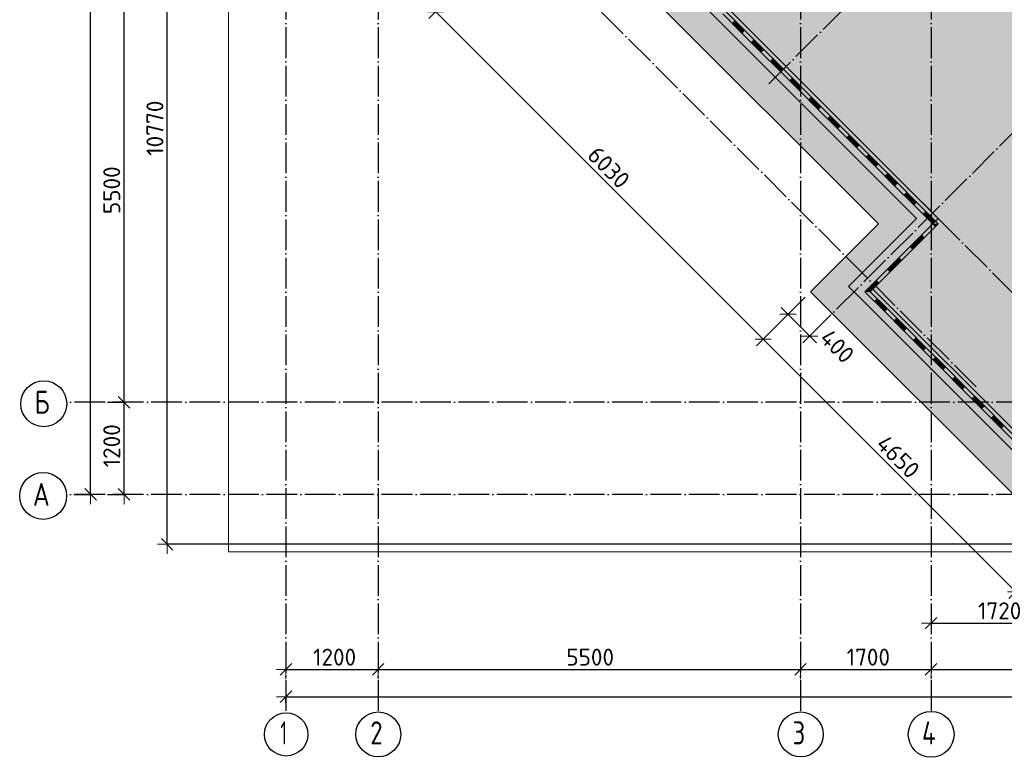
# Model space of a CAD drawing. Header units: millimetres. Extents: x -3483 to 105345, y -283423 to 72284.
# Tile 61 of 157: x -3468 to 9354, y -3423 to 6181. Entities that reach past the tile are written whole.
import ezdxf

# ---------------------------------------------------------------- set-up
doc = ezdxf.new("R2010")
doc.units = ezdxf.units.MM
doc.header["$PDMODE"] = 65
doc.linetypes.add('______11', pattern=[500, 400, -50, 0, -50])
doc.linetypes.add('______5', pattern=[1100, 800, -100, 100, -100])
for name, color, linetype, lineweight in [('Standard', 7, 'Continuous', 25), ('Размерная линия_ общее', 7, 'Continuous', 13), ('Стена_ общее', 7, 'Continuous', 35), ('Фундамент (1)', 7, 'Continuous', 35), ('Фундамент_ общее', 7, 'Continuous', 35)]:
    doc.layers.add(name, color=color, linetype=linetype, lineweight=lineweight)
doc.layers.add('Осевая линия_ общее', color=7, linetype='______5', lineweight=13, true_color=0xa0a0a0)
doc.styles.add('ISOCPEUR', font='ISOCPEUR')
doc.dimstyles.new('DIMSTYLE_4', dxfattribs={"dimtxt": 220, "dimasz": 250, "dimexe": 0, "dimexo": 0, "dimgap": 110, "dimtad": 2, "dimdec": 0, "dimrnd": 5, "dimzin": 12, "dimdsep": 46, "dimtxsty": 'ISOCPEUR', "dimblk1": 'ALL_ML_STRICH', "dimblk2": 'ALL_ML_STRICH', "dimsah": 1, "dimcen": 0, "dimclrd": 7, "dimclre": 256, "dimclrt": 7, "dimadec": 0, "dimazin": 0, "dimtfac": 1, "dimtdec": 0, "dimtix": 1, "dimtmove": 2, "dimatfit": 3, "dimfxl": 0, "dimtzin": 0, "dimlwd": 0, "dimlwe": -3, "dimarcsym": 0})
doc.dimstyles.new('DIMSTYLE_7', dxfattribs={"dimtxt": 220, "dimasz": 250, "dimexe": 0, "dimexo": 0.001, "dimgap": 110, "dimtad": 2, "dimdec": 0, "dimrnd": 5, "dimzin": 12, "dimdsep": 46, "dimtxsty": 'ISOCPEUR', "dimblk1": 'ALL_ML_STRICH', "dimblk2": 'ALL_ML_STRICH', "dimsah": 1, "dimcen": 0, "dimse1": 1, "dimse2": 1, "dimclrd": 7, "dimclre": 256, "dimclrt": 7, "dimadec": 0, "dimazin": 0, "dimtfac": 1, "dimtdec": 0, "dimtix": 1, "dimtmove": 2, "dimatfit": 3, "dimfxl": 0, "dimtvp": 1.2, "dimtzin": 0, "dimlwd": 0, "dimlwe": -3, "dimarcsym": 0})

# ---------------------------------------------------------------- blocks, each defined once
blk = doc.blocks.new('ALL_ML_STRICH')
at = {"color": 0, "linetype": 'ByBlock', "lineweight": -2}
for p, q in [((-1, 0), (0.5, 0)), ((-0.3, -0.3), (0.3, 0.3)), ((0, -0.5), (0, 0.5))]:
    blk.add_line(p, q, dxfattribs=at)
blk = doc.blocks.new('*D24')
at = {"layer": 'DEFPOINTS', "color": 7, "linetype": 'Continuous', "lineweight": 13, "transparency": 33554687}
for p in [(-650, 10120), (-1547, -650), (10120, -650)]:
    blk.add_point(p, dxfattribs=at)
at = {"layer": 'Размерная линия_ общее', "color": 253, "linetype": 'Continuous', "lineweight": -2, "true_color": 0xa0a0a0, "transparency": 33554687}
for p, q in [((-750, 10120), (-1547, 10120)), ((10020, -650), (-1547, -650))]:
    blk.add_line(p, q, dxfattribs=at)
at = {"layer": 'Размерная линия_ общее', "color": 7, "linetype": 'Continuous', "lineweight": -2, "transparency": 33554687}
blk.add_line((-1547, -650), (-1547, 10120), dxfattribs=at)
at = {"layer": 'Размерная линия_ общее', "color": 7, "linetype": 'Continuous', "lineweight": 13, "transparency": 33554687, "xscale": 250, "yscale": 250, "zscale": 250}
for p, rotation in [((-1547, 10120), 90), ((-1547, -650), 270)]:
    blk.add_blockref('ALL_ML_STRICH', p, dxfattribs=dict(at, rotation=rotation))
at = {"layer": 'Размерная линия_ общее', "color": 7, "linetype": 'Continuous', "lineweight": 13, "transparency": 33554687, "insert": (-1707, 4768), "char_height": 220, "width": 1100, "attachment_point": 5, "rotation": 90, "style": 'ISOCPEUR'}
blk.add_mtext('\\A1;{10770}', dxfattribs=at)
blk = doc.blocks.new('*D40')
at = {"layer": 'DEFPOINTS', "color": 7, "linetype": 'Continuous', "lineweight": 13, "transparency": 33554687}
for p in [(10120, -650), (8400, -1326), (8400, -1676)]:
    blk.add_point(p, dxfattribs=at)
at = {"layer": 'Размерная линия_ общее', "color": 253, "linetype": 'Continuous', "lineweight": -2, "true_color": 0xa0a0a0, "transparency": 33554687}
for p, q in [((10120, -750), (10120, -1676)), ((8400, -1676), (8400, -1676))]:
    blk.add_line(p, q, dxfattribs=at)
at = {"layer": 'Размерная линия_ общее', "color": 7, "linetype": 'Continuous', "lineweight": -2, "transparency": 33554687}
blk.add_line((8400, -1676), (10120, -1676), dxfattribs=at)
at = {"layer": 'Размерная линия_ общее', "color": 7, "linetype": 'Continuous', "lineweight": 13, "transparency": 33554687, "xscale": 250, "yscale": 250, "zscale": 250, "rotation": 180}
blk.add_blockref('ALL_ML_STRICH', (8400, -1676), dxfattribs=at)
at = {"layer": 'Размерная линия_ общее', "color": 7, "linetype": 'Continuous', "lineweight": 13, "transparency": 33554687, "xscale": 250, "yscale": 250, "zscale": 250}
blk.add_blockref('ALL_ML_STRICH', (10120, -1676), dxfattribs=at)
at = {"layer": 'Размерная линия_ общее', "color": 7, "linetype": 'Continuous', "lineweight": 13, "transparency": 33554687, "insert": (9293, -1516), "char_height": 220, "width": 880, "attachment_point": 5, "style": 'ISOCPEUR'}
blk.add_mtext('\\A1;{1720}', dxfattribs=at)
blk = doc.blocks.new('*D61')
at = {"layer": 'DEFPOINTS', "color": 7, "linetype": 'Continuous', "lineweight": 13, "transparency": 33554687}
for p in [(2567, 6902), (1950, 6285), (6831, 2639)]:
    blk.add_point(p, dxfattribs=at)
at = {"layer": 'Размерная линия_ общее', "color": 253, "linetype": 'Continuous', "lineweight": -2, "true_color": 0xa0a0a0, "transparency": 33554687}
for p, q in [((2497, 6832), (1950, 6285)), ((6761, 2568), (6214, 2021))]:
    blk.add_line(p, q, dxfattribs=at)
at = {"layer": 'Размерная линия_ общее', "color": 7, "linetype": 'Continuous', "lineweight": -2, "transparency": 33554687}
blk.add_line((1950, 6285), (6214, 2021), dxfattribs=at)
at = {"layer": 'Размерная линия_ общее', "color": 7, "linetype": 'Continuous', "lineweight": 13, "transparency": 33554687, "xscale": 250, "yscale": 250, "zscale": 250}
for p, rotation in [((1950, 6285), 134.9999999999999), ((6214, 2021), 314.9999999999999)]:
    blk.add_blockref('ALL_ML_STRICH', p, dxfattribs=dict(at, rotation=rotation))
at = {"layer": 'Размерная линия_ общее', "color": 7, "linetype": 'Continuous', "lineweight": 13, "transparency": 33554687, "insert": (4203, 4258), "char_height": 220, "width": 880, "attachment_point": 5, "rotation": 315, "style": 'ISOCPEUR'}
blk.add_mtext('\\A1;{6030}', dxfattribs=at)
blk = doc.blocks.new('*D62')
at = {"layer": 'DEFPOINTS', "color": 7, "linetype": 'Continuous', "lineweight": 13, "transparency": 33554687}
for p in [(6831, 2639), (6214, 2021), (10120, -650)]:
    blk.add_point(p, dxfattribs=at)
at = {"layer": 'Размерная линия_ общее', "color": 253, "linetype": 'Continuous', "lineweight": -2, "true_color": 0xa0a0a0, "transparency": 33554687}
for p, q in [((6761, 2568), (6214, 2021)), ((10049, -721), (9502, -1268))]:
    blk.add_line(p, q, dxfattribs=at)
at = {"layer": 'Размерная линия_ общее', "color": 7, "linetype": 'Continuous', "lineweight": -2, "transparency": 33554687}
blk.add_line((6214, 2021), (9502, -1268), dxfattribs=at)
at = {"layer": 'Размерная линия_ общее', "color": 7, "linetype": 'Continuous', "lineweight": 13, "transparency": 33554687, "xscale": 250, "yscale": 250, "zscale": 250}
for p, rotation in [((6214, 2021), 134.9999999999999), ((9502, -1268), 314.9999999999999)]:
    blk.add_blockref('ALL_ML_STRICH', p, dxfattribs=dict(at, rotation=rotation))
at = {"layer": 'Размерная линия_ общее', "color": 7, "linetype": 'Continuous', "lineweight": 13, "transparency": 33554687, "insert": (7971, 490), "char_height": 220, "width": 880, "attachment_point": 5, "rotation": 315, "style": 'ISOCPEUR'}
blk.add_mtext('\\A1;{4650}', dxfattribs=at)
blk = doc.blocks.new('*D63')
at = {"layer": 'DEFPOINTS', "color": 7, "linetype": 'Continuous', "lineweight": 13, "transparency": 33554687}
for p in [(6831, 2639), (6537, 2345), (7114, 2356)]:
    blk.add_point(p, dxfattribs=at)
at = {"layer": 'Размерная линия_ общее', "color": 7, "linetype": 'Continuous', "lineweight": -2, "transparency": 33554687}
blk.add_line((6537, 2345), (6820, 2062), dxfattribs=at)
at = {"layer": 'Размерная линия_ общее', "color": 7, "linetype": 'Continuous', "lineweight": 13, "transparency": 33554687, "xscale": 250, "yscale": 250, "zscale": 250}
for p, rotation in [((6537, 2345), 135.0000002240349), ((6820, 2062), 315.0000002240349)]:
    blk.add_blockref('ALL_ML_STRICH', p, dxfattribs=dict(at, rotation=rotation))
at = {"layer": 'Размерная линия_ общее', "color": 7, "linetype": 'Continuous', "lineweight": 13, "transparency": 33554687, "insert": (7178, 1930), "char_height": 220, "width": 660, "attachment_point": 5, "rotation": 315, "style": 'ISOCPEUR'}
blk.add_mtext('\\A1;{400}', dxfattribs=at)
blk = doc.blocks.new('*D697')
at = {"layer": 'DEFPOINTS', "color": 7, "linetype": 'Continuous', "lineweight": 13, "transparency": 33554687}
for p in [(0, -2634), (25050, -2668), (0, -2733)]:
    blk.add_point(p, dxfattribs=at)
at = {"layer": 'Размерная линия_ общее', "color": 253, "linetype": 'Continuous', "lineweight": -2, "true_color": 0xa0a0a0, "transparency": 33554687}
for p, q in [((0, -2713), (0, -2634)), ((25050, -2648), (25050, -2634))]:
    blk.add_line(p, q, dxfattribs=at)
at = {"layer": 'Размерная линия_ общее', "color": 7, "linetype": 'Continuous', "lineweight": -2, "transparency": 33554687}
blk.add_line((0, -2634), (25050, -2634), dxfattribs=at)
at = {"layer": 'Размерная линия_ общее', "color": 7, "linetype": 'Continuous', "lineweight": 13, "transparency": 33554687, "xscale": 250, "yscale": 250, "zscale": 250, "rotation": 180}
blk.add_blockref('ALL_ML_STRICH', (0, -2634), dxfattribs=at)
at = {"layer": 'Размерная линия_ общее', "color": 7, "linetype": 'Continuous', "lineweight": 13, "transparency": 33554687, "xscale": 250, "yscale": 250, "zscale": 250}
blk.add_blockref('ALL_ML_STRICH', (25050, -2634), dxfattribs=at)
at = {"layer": 'Размерная линия_ общее', "color": 7, "linetype": 'Continuous', "lineweight": 13, "transparency": 33554687, "insert": (12536, -2474), "char_height": 220, "width": 1100, "attachment_point": 5, "style": 'ISOCPEUR'}
blk.add_mtext('\\A1;{25050}', dxfattribs=at)
blk = doc.blocks.new('*D698')
at = {"layer": 'DEFPOINTS', "color": 7, "linetype": 'Continuous', "lineweight": 13, "transparency": 33554687}
for p in [(0, -2279), (1200, -2278), (0, -2329)]:
    blk.add_point(p, dxfattribs=at)
at = {"layer": 'Размерная линия_ общее', "color": 253, "linetype": 'Continuous', "lineweight": -2, "true_color": 0xa0a0a0, "transparency": 33554687}
for p, q in [((0, -2279), (0, -2279)), ((1200, -2279), (1200, -2279))]:
    blk.add_line(p, q, dxfattribs=at)
at = {"layer": 'Размерная линия_ общее', "color": 7, "linetype": 'Continuous', "lineweight": -2, "transparency": 33554687}
blk.add_line((0, -2279), (1200, -2279), dxfattribs=at)
at = {"layer": 'Размерная линия_ общее', "color": 7, "linetype": 'Continuous', "lineweight": 13, "transparency": 33554687, "xscale": 250, "yscale": 250, "zscale": 250, "rotation": 180}
blk.add_blockref('ALL_ML_STRICH', (0, -2279), dxfattribs=at)
at = {"layer": 'Размерная линия_ общее', "color": 7, "linetype": 'Continuous', "lineweight": 13, "transparency": 33554687, "xscale": 250, "yscale": 250, "zscale": 250}
blk.add_blockref('ALL_ML_STRICH', (1200, -2279), dxfattribs=at)
at = {"layer": 'Размерная линия_ общее', "color": 7, "linetype": 'Continuous', "lineweight": 13, "transparency": 33554687, "insert": (633, -2119), "char_height": 220, "width": 880, "attachment_point": 5, "style": 'ISOCPEUR'}
blk.add_mtext('\\A1;{1200}', dxfattribs=at)
blk = doc.blocks.new('*D699')
at = {"layer": 'DEFPOINTS', "color": 7, "linetype": 'Continuous', "lineweight": 13, "transparency": 33554687}
for p in [(1200, -2278), (1200, -2279), (6700, -2261)]:
    blk.add_point(p, dxfattribs=at)
at = {"layer": 'Размерная линия_ общее', "color": 253, "linetype": 'Continuous', "lineweight": -2, "true_color": 0xa0a0a0, "transparency": 33554687}
for p, q in [((1200, -2279), (1200, -2279)), ((6700, -2279), (6700, -2279))]:
    blk.add_line(p, q, dxfattribs=at)
at = {"layer": 'Размерная линия_ общее', "color": 7, "linetype": 'Continuous', "lineweight": -2, "transparency": 33554687}
blk.add_line((1200, -2279), (6700, -2279), dxfattribs=at)
at = {"layer": 'Размерная линия_ общее', "color": 7, "linetype": 'Continuous', "lineweight": 13, "transparency": 33554687, "xscale": 250, "yscale": 250, "zscale": 250, "rotation": 180}
blk.add_blockref('ALL_ML_STRICH', (1200, -2279), dxfattribs=at)
at = {"layer": 'Размерная линия_ общее', "color": 7, "linetype": 'Continuous', "lineweight": 13, "transparency": 33554687, "xscale": 250, "yscale": 250, "zscale": 250}
blk.add_blockref('ALL_ML_STRICH', (6700, -2279), dxfattribs=at)
at = {"layer": 'Размерная линия_ общее', "color": 7, "linetype": 'Continuous', "lineweight": 13, "transparency": 33554687, "insert": (3961, -2119), "char_height": 220, "width": 880, "attachment_point": 5, "style": 'ISOCPEUR'}
blk.add_mtext('\\A1;{5500}', dxfattribs=at)
blk = doc.blocks.new('*D700')
at = {"layer": 'DEFPOINTS', "color": 7, "linetype": 'Continuous', "lineweight": 13, "transparency": 33554687}
for p in [(8400, -2092), (6700, -2261), (6700, -2279)]:
    blk.add_point(p, dxfattribs=at)
at = {"layer": 'Размерная линия_ общее', "color": 253, "linetype": 'Continuous', "lineweight": -2, "true_color": 0xa0a0a0, "transparency": 33554687}
for p, q in [((6700, -2279), (6700, -2279)), ((8400, -2192), (8400, -2279))]:
    blk.add_line(p, q, dxfattribs=at)
at = {"layer": 'Размерная линия_ общее', "color": 7, "linetype": 'Continuous', "lineweight": -2, "transparency": 33554687}
blk.add_line((6700, -2279), (8400, -2279), dxfattribs=at)
at = {"layer": 'Размерная линия_ общее', "color": 7, "linetype": 'Continuous', "lineweight": 13, "transparency": 33554687, "xscale": 250, "yscale": 250, "zscale": 250, "rotation": 180}
blk.add_blockref('ALL_ML_STRICH', (6700, -2279), dxfattribs=at)
at = {"layer": 'Размерная линия_ общее', "color": 7, "linetype": 'Continuous', "lineweight": 13, "transparency": 33554687, "xscale": 250, "yscale": 250, "zscale": 250}
blk.add_blockref('ALL_ML_STRICH', (8400, -2279), dxfattribs=at)
at = {"layer": 'Размерная линия_ общее', "color": 7, "linetype": 'Continuous', "lineweight": 13, "transparency": 33554687, "insert": (7583, -2119), "char_height": 220, "width": 880, "attachment_point": 5, "style": 'ISOCPEUR'}
blk.add_mtext('\\A1;{1700}', dxfattribs=at)
blk = doc.blocks.new('*D701')
at = {"layer": 'DEFPOINTS', "color": 7, "linetype": 'Continuous', "lineweight": 13, "transparency": 33554687}
for p in [(8400, -2092), (8400, -2279), (13900, -2200)]:
    blk.add_point(p, dxfattribs=at)
at = {"layer": 'Размерная линия_ общее', "color": 253, "linetype": 'Continuous', "lineweight": -2, "true_color": 0xa0a0a0, "transparency": 33554687}
for p, q in [((8400, -2192), (8400, -2279)), ((13900, -2300), (13900, -2279))]:
    blk.add_line(p, q, dxfattribs=at)
at = {"layer": 'Размерная линия_ общее', "color": 7, "linetype": 'Continuous', "lineweight": -2, "transparency": 33554687}
blk.add_line((8400, -2279), (13900, -2279), dxfattribs=at)
at = {"layer": 'Размерная линия_ общее', "color": 7, "linetype": 'Continuous', "lineweight": 13, "transparency": 33554687, "xscale": 250, "yscale": 250, "zscale": 250, "rotation": 180}
blk.add_blockref('ALL_ML_STRICH', (8400, -2279), dxfattribs=at)
at = {"layer": 'Размерная линия_ общее', "color": 7, "linetype": 'Continuous', "lineweight": 13, "transparency": 33554687, "xscale": 250, "yscale": 250, "zscale": 250}
blk.add_blockref('ALL_ML_STRICH', (13900, -2279), dxfattribs=at)
at = {"layer": 'Размерная линия_ общее', "color": 7, "linetype": 'Continuous', "lineweight": 13, "transparency": 33554687, "insert": (11161, -2119), "char_height": 220, "width": 880, "attachment_point": 5, "style": 'ISOCPEUR'}
blk.add_mtext('\\A1;{5500}', dxfattribs=at)
blk = doc.blocks.new('*D706')
at = {"layer": 'DEFPOINTS', "color": 7, "linetype": 'Continuous', "lineweight": 13, "transparency": 33554687}
for p in [(-2418, 46490), (-2783, 0), (-2544, 0)]:
    blk.add_point(p, dxfattribs=at)
at = {"layer": 'Размерная линия_ общее', "color": 253, "linetype": 'Continuous', "lineweight": -2, "true_color": 0xa0a0a0, "transparency": 33554687}
for p, q in [((-2438, 46490), (-2544, 46490)), ((-2763, 0), (-2544, 0))]:
    blk.add_line(p, q, dxfattribs=at)
at = {"layer": 'Размерная линия_ общее', "color": 7, "linetype": 'Continuous', "lineweight": -2, "transparency": 33554687}
blk.add_line((-2544, 0), (-2544, 46490), dxfattribs=at)
at = {"layer": 'Размерная линия_ общее', "color": 7, "linetype": 'Continuous', "lineweight": 13, "transparency": 33554687, "xscale": 250, "yscale": 250, "zscale": 250}
for p, rotation in [((-2544, 46490), 90), ((-2544, 0), 270)]:
    blk.add_blockref('ALL_ML_STRICH', p, dxfattribs=dict(at, rotation=rotation))
at = {"layer": 'Размерная линия_ общее', "color": 7, "linetype": 'Continuous', "lineweight": 13, "transparency": 33554687, "insert": (-2704, 23234), "char_height": 220, "width": 1100, "attachment_point": 5, "rotation": 90, "style": 'ISOCPEUR'}
blk.add_mtext('\\A1;{46490}', dxfattribs=at)
blk = doc.blocks.new('*D707')
at = {"layer": 'DEFPOINTS', "color": 7, "linetype": 'Continuous', "lineweight": 13, "transparency": 33554687}
for p in [(-2424, 1200), (-2424, 0), (-2109, 0)]:
    blk.add_point(p, dxfattribs=at)
at = {"layer": 'Размерная линия_ общее', "color": 253, "linetype": 'Continuous', "lineweight": -2, "true_color": 0xa0a0a0, "transparency": 33554687}
for p, q in [((-2324, 1200), (-2109, 1200)), ((-2324, 0), (-2109, 0))]:
    blk.add_line(p, q, dxfattribs=at)
at = {"layer": 'Размерная линия_ общее', "color": 7, "linetype": 'Continuous', "lineweight": -2, "transparency": 33554687}
blk.add_line((-2109, 0), (-2109, 1200), dxfattribs=at)
at = {"layer": 'Размерная линия_ общее', "color": 7, "linetype": 'Continuous', "lineweight": 13, "transparency": 33554687, "xscale": 250, "yscale": 250, "zscale": 250}
for p, rotation in [((-2109, 1200), 90), ((-2109, 0), 270)]:
    blk.add_blockref('ALL_ML_STRICH', p, dxfattribs=dict(at, rotation=rotation))
at = {"layer": 'Размерная линия_ общее', "color": 7, "linetype": 'Continuous', "lineweight": 13, "transparency": 33554687, "insert": (-2269, 633), "char_height": 220, "width": 880, "attachment_point": 5, "rotation": 90, "style": 'ISOCPEUR'}
blk.add_mtext('\\A1;{1200}', dxfattribs=at)
blk = doc.blocks.new('*D708')
at = {"layer": 'DEFPOINTS', "color": 7, "linetype": 'Continuous', "lineweight": 13, "transparency": 33554687}
for p in [(-2424, 6700), (-2424, 1200), (-2109, 1200)]:
    blk.add_point(p, dxfattribs=at)
at = {"layer": 'Размерная линия_ общее', "color": 253, "linetype": 'Continuous', "lineweight": -2, "true_color": 0xa0a0a0, "transparency": 33554687}
for p, q in [((-2324, 6700), (-2109, 6700)), ((-2324, 1200), (-2109, 1200))]:
    blk.add_line(p, q, dxfattribs=at)
at = {"layer": 'Размерная линия_ общее', "color": 7, "linetype": 'Continuous', "lineweight": -2, "transparency": 33554687}
blk.add_line((-2109, 1200), (-2109, 6700), dxfattribs=at)
at = {"layer": 'Размерная линия_ общее', "color": 7, "linetype": 'Continuous', "lineweight": 13, "transparency": 33554687, "xscale": 250, "yscale": 250, "zscale": 250}
for p, rotation in [((-2109, 6700), 90), ((-2109, 1200), 270)]:
    blk.add_blockref('ALL_ML_STRICH', p, dxfattribs=dict(at, rotation=rotation))
at = {"layer": 'Размерная линия_ общее', "color": 7, "linetype": 'Continuous', "lineweight": 13, "transparency": 33554687, "insert": (-2269, 3961), "char_height": 220, "width": 880, "attachment_point": 5, "rotation": 90, "style": 'ISOCPEUR'}
blk.add_mtext('\\A1;{5500}', dxfattribs=at)
blk = doc.blocks.new('СЛОЖНЫЙ_ОБЪЕКТ_11')
at = {"layer": 'Осевая линия_ общее', "color": 253, "linetype": '______11', "lineweight": -3, "true_color": 0xa0a0a0, "transparency": 33554687}
for p, q in [((6287, 5347), (21716, 20776)), ((6817, 2059), (23625, 18867)), ((8988, 1401), (2758, 7631)), ((9836, 2250), (8019, 4067))]:
    blk.add_line(p, q, dxfattribs=at)
blk = doc.blocks.new('ЭЛЕМЕНТ_УЗОРА_5')
at = {"layer": 'Standard', "color": 7, "linetype": 'Continuous', "lineweight": 25, "transparency": 33554687}
for p, q in [((5972, 6043), (5724, 6292)), ((5937, 6008), (5688, 6256)), ((5813, 6132), (5848, 6168)), ((5965, 6036), (5841, 6160)), ((5944, 6015), (5820, 6139)), ((5951, 6022), (5827, 6146)), ((5958, 6029), (5834, 6153)), ((5937, 6008), (5972, 6043)), ((5937, 6008), (5972, 6043)), ((6221, 5795), (5972, 6043)), ((6185, 5759), (5937, 6008)), ((6061, 5884), (6096, 5919)), ((6207, 5781), (6082, 5905)), ((6214, 5788), (6089, 5912)), ((6192, 5766), (6068, 5891)), ((6199, 5774), (6075, 5898)), ((6185, 5759), (6221, 5795)), ((6185, 5759), (6221, 5795)), ((6469, 5546), (6221, 5795)), ((6434, 5511), (6185, 5759)), ((6310, 5635), (6345, 5670)), ((6441, 5518), (6317, 5642)), ((6448, 5525), (6324, 5649)), ((6455, 5532), (6331, 5656)), ((6462, 5539), (6338, 5663)), ((6434, 5511), (6469, 5546)), ((6434, 5511), (6469, 5546)), ((6718, 5298), (6469, 5546)), ((6682, 5262), (6434, 5511)), ((6558, 5387), (6594, 5422)), ((6690, 5269), (6565, 5394)), ((6697, 5276), (6572, 5401)), ((6704, 5283), (6579, 5408)), ((6711, 5291), (6586, 5415)), ((6682, 5262), (6718, 5298)), ((6682, 5262), (6718, 5298)), ((6931, 5014), (6682, 5262)), ((6966, 5049), (6718, 5298)), ((6807, 5138), (6842, 5173)), ((6938, 5021), (6814, 5145)), ((6945, 5028), (6821, 5152)), ((6952, 5035), (6828, 5159)), ((6959, 5042), (6835, 5166)), ((6931, 5014), (6966, 5049)), ((6931, 5014), (6966, 5049)), ((7180, 4765), (6931, 5014)), ((7215, 4801), (6966, 5049)), ((7055, 4889), (7091, 4925)), ((7187, 4772), (7062, 4897)), ((7194, 4779), (7069, 4904)), ((7201, 4786), (7076, 4911)), ((7208, 4793), (7084, 4918)), ((7180, 4765), (7215, 4801)), ((7180, 4765), (7215, 4801)), ((7428, 4517), (7180, 4765)), ((7463, 4552), (7215, 4801)), ((7304, 4641), (7339, 4676)), ((7435, 4524), (7311, 4648)), ((7442, 4531), (7318, 4655)), ((7449, 4538), (7325, 4662)), ((7456, 4545), (7332, 4669)), ((7428, 4517), (7463, 4552)), ((7428, 4517), (7463, 4552)), ((7677, 4268), (7428, 4517)), ((7712, 4303), (7463, 4552)), ((7552, 4392), (7588, 4428)), ((7684, 4275), (7559, 4399)), ((7691, 4282), (7567, 4407)), ((7698, 4289), (7574, 4414)), ((7705, 4296), (7581, 4421)), ((7677, 4268), (7712, 4303)), ((7677, 4268), (7712, 4303)), ((7925, 4020), (7677, 4268)), ((7961, 4055), (7712, 4303)), ((7801, 4144), (7836, 4179)), ((7932, 4027), (7808, 4151)), ((7939, 4034), (7815, 4158)), ((7946, 4041), (7822, 4165)), ((7953, 4048), (7829, 4172)), ((7925, 4020), (7961, 4055)), ((7925, 4020), (7961, 4055)), ((8174, 3771), (7925, 4020)), ((8209, 3806), (7961, 4055)), ((8049, 3895), (8085, 3931)), ((8181, 3778), (8057, 3902)), ((8188, 3785), (8064, 3909)), ((8195, 3792), (8071, 3916)), ((8202, 3799), (8078, 3924)), ((8174, 3771), (8209, 3806)), ((8174, 3771), (8209, 3806)), ((8422, 3522), (8174, 3771)), ((8458, 3558), (8209, 3806)), ((8298, 3647), (8333, 3682)), ((8429, 3530), (8305, 3654)), ((8436, 3537), (8312, 3661)), ((8443, 3544), (8319, 3668)), ((8451, 3551), (8326, 3675)), ((8128, 3228), (8422, 3522)), ((8163, 3192), (8458, 3487)), ((8422, 3522), (8458, 3558)), ((8422, 3522), (8458, 3558)), ((8422, 3522), (8422, 3522)), ((8422, 3522), (8458, 3487)), ((8422, 3522), (8458, 3487)), ((8422, 3522), (8422, 3522)), ((8429, 3515), (8436, 3522)), ((8436, 3508), (8451, 3522)), ((8443, 3501), (8465, 3522)), ((8451, 3494), (8479, 3522)), ((8493, 3522), (8458, 3558)), ((8458, 3487), (8493, 3522)), ((8135, 3221), (8282, 3368)), ((8142, 3214), (8289, 3361)), ((8149, 3207), (8296, 3354)), ((8156, 3200), (8303, 3347)), ((8275, 3375), (8310, 3340)), ((7833, 2933), (8128, 3228)), ((8128, 3228), (8163, 3192)), ((8128, 3228), (8163, 3192)), ((7868, 2898), (8163, 3192)), ((7980, 3081), (8016, 3045)), ((7840, 2926), (7987, 3073)), ((7847, 2919), (7994, 3066)), ((7854, 2912), (8002, 3059)), ((7861, 2905), (8009, 3052)), ((7538, 2639), (7833, 2933)), ((7609, 2639), (7868, 2898)), ((7833, 2933), (7868, 2898)), ((7833, 2933), (7868, 2898)), ((7553, 2639), (7693, 2779)), ((7567, 2639), (7700, 2772)), ((7581, 2639), (7707, 2765)), ((7595, 2639), (7714, 2758)), ((7686, 2786), (7721, 2751)), ((7792, 2385), (7538, 2639)), ((7538, 2639), (7538, 2639)), ((7538, 2639), (7538, 2639)), ((7538, 2639), (7538, 2639)), ((7827, 2420), (7609, 2639)), ((7665, 2512), (7701, 2547)), ((7799, 2392), (7672, 2519)), ((7806, 2399), (7679, 2526)), ((7813, 2406), (7686, 2533)), ((7820, 2413), (7693, 2540)), ((7792, 2385), (7827, 2420)), ((7792, 2385), (7827, 2420)), ((8045, 2132), (7792, 2385)), ((8081, 2167), (7827, 2420)), ((7919, 2258), (7954, 2294)), ((8052, 2139), (7926, 2265)), ((8060, 2146), (7933, 2272)), ((8067, 2153), (7940, 2280)), ((8074, 2160), (7947, 2287)), ((8045, 2132), (8081, 2167)), ((8045, 2132), (8081, 2167)), ((8299, 1878), (8045, 2132)), ((8334, 1913), (8081, 2167)), ((8172, 2005), (8208, 2040)), ((8306, 1885), (8179, 2012)), ((8313, 1892), (8186, 2019)), ((8320, 1899), (8193, 2026)), ((8327, 1906), (8200, 2033)), ((8299, 1878), (8334, 1913)), ((8299, 1878), (8334, 1913)), ((8552, 1625), (8299, 1878)), ((8588, 1660), (8334, 1913)), ((8426, 1751), (8461, 1787)), ((8559, 1632), (8433, 1758)), ((8567, 1639), (8440, 1765)), ((8574, 1646), (8447, 1773)), ((8581, 1653), (8454, 1780)), ((8552, 1625), (8588, 1660)), ((8552, 1625), (8588, 1660)), ((8806, 1371), (8552, 1625)), ((8841, 1406), (8588, 1660)), ((8679, 1498), (8715, 1533)), ((8813, 1378), (8686, 1505)), ((8820, 1385), (8693, 1512)), ((8827, 1392), (8700, 1519)), ((8834, 1399), (8707, 1526)), ((8806, 1371), (8841, 1406)), ((8806, 1371), (8841, 1406)), ((9059, 1118), (8806, 1371)), ((9095, 1153), (8841, 1406)), ((8933, 1244), (8968, 1280)), ((9067, 1125), (8940, 1251)), ((9074, 1132), (8947, 1258)), ((9081, 1139), (8954, 1265)), ((9088, 1146), (8961, 1273)), ((9059, 1118), (9095, 1153)), ((9059, 1118), (9095, 1153)), ((9313, 864), (9059, 1118)), ((9348, 899), (9095, 1153)), ((9186, 991), (9222, 1026)), ((9320, 871), (9193, 998)), ((9327, 878), (9200, 1005)), ((9334, 885), (9207, 1012)), ((9341, 892), (9214, 1019)), ((9313, 864), (9348, 899)), ((9313, 864), (9348, 899)), ((9602, 646), (9348, 899)), ((9566, 611), (9313, 864))]:
    blk.add_line(p, q, dxfattribs=at)

msp = doc.modelspace()

# ---------------------------------------------------------------- hatches: boundary and pattern name
at = {"layer": 'Фундамент (1)', "linetype": 'Continuous', "lineweight": 13, "true_color": 0xc7c7c7, "transparency": 33554687}
h = msp.add_hatch(color=9, dxfattribs=at)
h.paths.add_polyline_path([(14500, 40050), (14500, 46590), (600, 46590), (600, 43340), (-650, 43340), (-650, 38420), (600, 38420), (600, 32820), (-650, 32820), (-650, 27900), (600, 27900), (600, 22300), (-650, 22300), (-650, 18000), (600, 18000), (600, 12640), (-650, 12640), (-650, 10119.9), (2567.4, 6902.4), (3451.3, 7786.3), (7715.2, 3522.4), (6831.3, 2638.6), (10119.9, -650), (12590, -650), (12590, 600), (17950, 600), (17950, -650), (22250, -650), (22250, 600), (25150, 600), (25150, 14500), (22052, 14500), (21015.9, 15536.2), (22316.9, 16837.3), (16695.4, 22458.8), (15394.4, 21157.7), (14500, 22052), (14500, 31190), (16340, 31190), (16340, 40050)])
h.paths.add_polyline_path([(16320.7, 19807.1), (16744.9, 20231.4), (17169.2, 19807.1), (16744.9, 19382.8)], flags=16)
h.paths.add_polyline_path([(6480, 35420), (6480, 34820), (5880, 34820), (5880, 35420)], flags=16)
h.paths.add_polyline_path([(6100, 14400), (6100, 15000), (6700, 15000), (6700, 14400)], flags=16)

# ---------------------------------------------------------------- linework, layer by layer
at = {"layer": 'Standard', "color": 7, "linetype": 'Continuous', "lineweight": 13, "transparency": 33554687}
msp.add_lwpolyline([(-750, -750), (25250, -750), (25250, 46690), (-750, 46690), (-750, -750)], dxfattribs=at)
at = {"layer": 'Осевая линия_ общее', "color": 253, "linetype": '______11', "lineweight": -3, "true_color": 0xa0a0a0, "transparency": 33554687}
for p, q in [((0, 46590), (0, -2827.9)), ((1200, 46590), (1200, -2827.9)), ((6700, 46590), (6700, -2827.9)), ((8400, 46590), (8400, -2827.9)), ((25150, 1200), (-2857.8, 1200)), ((25150, 0), (-2857.8, 0))]:
    msp.add_line(p, q, dxfattribs=at)
at = {"layer": 'Осевая линия_ общее', "color": 7, "linetype": 'Continuous', "lineweight": -3, "transparency": 33554687}
for centre, radius in [((-3154, 1180.5), 298.8), ((-3162, -19.5), 305.8), ((1.9, -3124.6), 281.9), ((1202.4, -3124.6), 292.4), ((6702.4, -3124.6), 292.4), ((8401.3, -3124.6), 298.8)]:
    msp.add_circle(centre, radius, dxfattribs=at)
at = {"layer": 'Стена_ общее', "color": 7, "linetype": 'Continuous', "lineweight": 25, "transparency": 33554687}
for p, q in [((3451.3, 8634.8), (8493, 3593.2)), ((3451.3, 8634.8), (8493, 3593.2)), ((8210.2, 3593.2), (3451.3, 8352)), ((8210.2, 3593.2), (3451.3, 8352)), ((7326.3, 2709.3), (8210.2, 3593.2)), ((7326.3, 2709.3), (8210.2, 3593.2)), ((8493, 3593.2), (8351.6, 3451.7)), ((8493, 3593.2), (8351.6, 3451.7)), ((8351.6, 3451.7), (7609.1, 2709.3)), ((8351.6, 3451.7), (7609.1, 2709.3)), ((7467.7, 2567.8), (7326.3, 2709.3)), ((7467.7, 2567.8), (7326.3, 2709.3)), ((7609.1, 2709.3), (10368.4, -50)), ((7609.1, 2709.3), (10368.4, -50)), ((10285.5, -250), (7467.7, 2567.8)), ((10285.5, -250), (7467.7, 2567.8))]:
    msp.add_line(p, q, dxfattribs=at)
at = {"layer": 'Фундамент_ общее', "color": 7, "lineweight": 25, "transparency": 33554687}
for p, q in [((7715.2, 3522.4), (3451.3, 7786.3)), ((6831.3, 2638.6), (7715.2, 3522.4)), ((10119.9, -650), (6831.3, 2638.6))]:
    msp.add_line(p, q, dxfattribs=at)
at = {"layer": 'Фундамент_ общее', "color": 7, "linetype": 'Continuous', "lineweight": 25, "transparency": 33554687}
for p, q in [((7715.2, 3522.4), (3451.3, 7786.3)), ((6831.3, 2638.6), (7715.2, 3522.4)), ((10119.9, -650), (6831.3, 2638.6))]:
    msp.add_line(p, q, dxfattribs=at)

# ---------------------------------------------------------------- block references
at = {"layer": 'Standard', "color": 7, "linetype": 'Continuous', "lineweight": 25, "transparency": 33554687}
msp.add_blockref('ЭЛЕМЕНТ_УЗОРА_5', (0, 0), dxfattribs=at)
at = {"layer": 'Осевая линия_ общее', "color": 253, "linetype": '______11', "lineweight": -3, "true_color": 0xa0a0a0, "transparency": 33554687}
msp.add_blockref('СЛОЖНЫЙ_ОБЪЕКТ_11', (0, 0), dxfattribs=at)

# ---------------------------------------------------------------- texts
at = {"layer": 'Осевая линия_ общее', "color": 7, "linetype": 'Continuous', "lineweight": -3, "transparency": 33554687, "char_height": 300, "attachment_point": 7, "style": 'ISOCPEUR'}
for s, insert, width in [('\\W0.80;Б', (-3274, 1050), 359.833), ('\\W0.82;А', (-3297, -150), 392.646), ('\\W0.56;1', (-73.1, -3255.1), 233.333), ('\\W0.78;2', (1097.4, -3255.1), 326.407), ('\\W0.78;3', (6597.4, -3255.1), 326.407), ('\\W0.80;4', (8281.3, -3255.1), 359.833)]:
    msp.add_mtext(s, dxfattribs=dict(at, insert=insert, width=width))

# ---------------------------------------------------------------- dimensions: what is measured, and where the dimension line sits
at = {"layer": 'Размерная линия_ общее', "color": 7, "linetype": 'Continuous', "lineweight": 13, "transparency": 33554687}
for base, p1, p2, angle, dimstyle, picture, middle in [((-2544.2, 46490), (-2763, 0), (-2437.8, 46490), 90, 'DIMSTYLE_4', '*D706', (-2704.2, 23234)), ((-1547.4, 10119.9), (10019.9, -650), (-750, 10119.9), 90, 'DIMSTYLE_4', '*D24', (-1707.4, 4767.9)), ((-2108.6, 6700), (-2323.8, 1200), (-2323.8, 6700), 90, 'DIMSTYLE_4', '*D708', (-2268.6, 3961)), ((6213.6, 2020.8), (2496.7, 6831.7), (6760.6, 2567.8), 315, 'DIMSTYLE_4', '*D61', (4202.6, 4258.1)), ((9502.1, -1267.7), (6760.6, 2567.8), (10049.1, -720.7), 315, 'DIMSTYLE_4', '*D62', (7971, 489.7)), ((6820.2, 2061.7), (6831.3, 2638.6), (7114.1, 2355.7), 315, 'DIMSTYLE_7', '*D63', (7178.1, 1930.2)), ((-2108.6, 1200), (-2323.8, 0), (-2323.8, 1200), 90, 'DIMSTYLE_4', '*D707', (-2268.6, 633))]:
    dim = msp.add_linear_dim(base=base, p1=p1, p2=p2, angle=angle, dimstyle=dimstyle, override={"dimpost": '<>', "dimclrd": 7, "dimclre": 253, "dimclrt": 7, "dimlwd": 0, "dimlwe": 65533}, dxfattribs=at)
    dim.commit()
    dim.dimension.update_dxf_attribs({"geometry": picture, "text_midpoint": middle, "dimtype": 160})
for base, p1, p2, picture, middle in [((10119.9, -1675.8), (8400, -1675.8), (10119.9, -750), '*D40', (9292.9, -1515.8)), ((1200, -2278.8), (0, -2278.8), (1200, -2278.8), '*D698', (633, -2118.8)), ((6700, -2278.8), (1200, -2278.8), (6700, -2278.8), '*D699', (3961, -2118.8)), ((8400, -2278.8), (6700, -2278.8), (8400, -2191.6), '*D700', (7583, -2118.8)), ((13900, -2278.8), (8400, -2191.6), (13900, -2300), '*D701', (11161, -2118.8)), ((25050, -2633.6), (0, -2713.1), (25050, -2647.7), '*D697', (12536, -2473.6))]:
    dim = msp.add_linear_dim(base=base, p1=p1, p2=p2, dimstyle='DIMSTYLE_4', override={"dimpost": '<>', "dimclrd": 7, "dimclre": 253, "dimclrt": 7, "dimlwd": 0, "dimlwe": 65533}, dxfattribs=at)
    dim.commit()
    dim.dimension.update_dxf_attribs({"geometry": picture, "text_midpoint": middle, "dimtype": 160})

doc.saveas('drawing.dxf')
